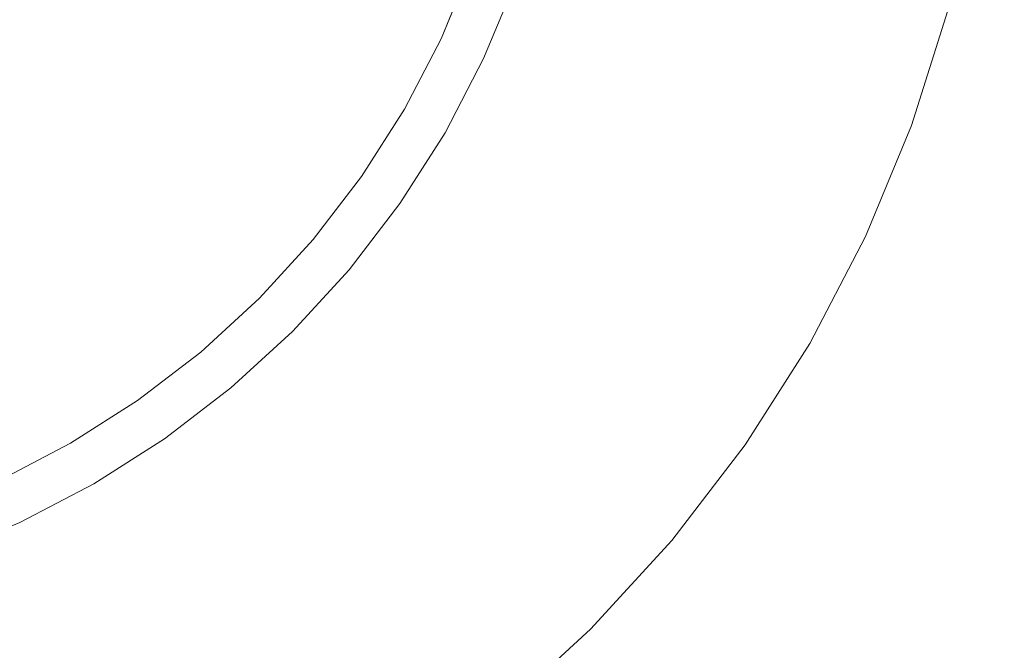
# Model space of a CAD drawing. Header units: millimetres. Extents: x -230 to 230, y -130 to 130.
# Tile 30 of 47: x 111.76 to 122.1, y -115.47 to -108.85. Entities that reach past the tile are written whole.
import ezdxf

# ---------------------------------------------------------------- set-up
doc = ezdxf.new("R2010")
doc.units = ezdxf.units.MM
doc.header["$LTSCALE"] = 25.4
doc.layers.add('Lighting-Moving Light', color=7, linetype='Continuous', lineweight=5, true_color=0x000000)

# ---------------------------------------------------------------- blocks, each defined once
blk = doc.blocks.new('Group-1')
at = {"layer": 'Lighting-Moving Light', "color": 7, "linetype": 'Continuous', "lineweight": 5, "transparency": 33554687}
for points, invisible_edges in [([(-503.576, 1.533, -25), (-503.576, 226.446, -25), (-761.075, 239.033, -25), (-761.075, -11.053, -25)], 14), ([(-770.152, 222.936, -116.924), (-519.672, 235.523, -116.924), (-519.672, -7.543, -116.924), (-757.565, -7.543, -116.924)], 11), ([(-519.672, -7.543, -116.924), (-519.672, 235.523, -116.924), (-507.086, 222.936, -116.924), (-507.086, 5.043, -116.924)], 11), ([(-527.069, 0.305, 0.043), (-526.328, 0.691, 0.043), (-525.623, 1.141, 0.043), (-531.119, 8.99, 0.043)], 12), ([(-525.623, 1.141, 0.043), (-524.96, 1.649, 0.043), (-524.343, 2.214, 0.043), (-531.119, 8.99, 0.043)], 12), ([(-524.343, 2.214, 0.043), (-523.779, 2.83, 0.043), (-523.27, 3.494, 0.043), (-531.119, 8.99, 0.043)], 12), ([(-523.27, 3.494, 0.043), (-522.821, 4.199, 0.043), (-522.435, 4.94, 0.043), (-531.119, 8.99, 0.043)], 12), ([(-522.435, 4.94, 0.043), (-522.115, 5.712, 0.043), (-521.863, 6.51, 0.043), (-531.119, 8.99, 0.043)], 12), ([(-517.113, 5.237, -24.957), (-517.493, 4.03, -24.957), (-517.977, 2.862, -24.957), (-531.119, 8.99, -24.957)], 12), ([(-517.977, 2.862, -24.957), (-518.561, 1.74, -24.957), (-519.241, 0.673, -24.957), (-531.119, 8.99, -24.957)], 12), ([(-519.241, 0.673, -24.957), (-520.011, -0.331, -24.957), (-520.866, -1.263, -24.957), (-531.119, 8.99, -24.957)], 12), ([(-520.866, -1.263, -24.957), (-521.798, -2.118, -24.957), (-522.802, -2.888, -24.957), (-531.119, 8.99, -24.957)], 12), ([(-522.802, -2.888, -24.957), (-523.869, -3.568, -24.957), (-524.991, -4.152, -24.957), (-531.119, 8.99, -24.957)], 12), ([(-524.991, -4.152, -24.957), (-526.159, -4.636, -24.957), (-527.366, -5.016, -24.957), (-531.119, 8.99, -24.957)], 12), ([(-517.493, 4.03, -24.957), (-517.113, 5.237, -24.957), (-521.388, 6.382, -0.368), (-521.652, 5.544, -0.368)], 10), ([(-522.115, 5.712, 0.043), (-522.435, 4.94, 0.043), (-522.395, 4.922, 0.042), (-522.074, 5.698, 0.042)], 14), ([(-522.074, 5.698, 0.042), (-522.395, 4.922, 0.042), (-522.356, 4.904, 0.036), (-522.033, 5.683, 0.036)], 15), ([(-522.033, 5.683, 0.036), (-522.356, 4.904, 0.036), (-522.318, 4.886, 0.027), (-521.993, 5.668, 0.027)], 15), ([(-521.993, 5.668, 0.027), (-522.318, 4.886, 0.027), (-522.28, 4.868, 0.013), (-521.954, 5.654, 0.013)], 15), ([(-521.954, 5.654, 0.013), (-522.28, 4.868, 0.013), (-522.244, 4.851, -0.003), (-521.917, 5.64, -0.003)], 15), ([(-521.917, 5.64, -0.003), (-522.244, 4.851, -0.003), (-522.209, 4.835, -0.023), (-521.88, 5.627, -0.023)], 15), ([(-521.88, 5.627, -0.023), (-522.209, 4.835, -0.023), (-522.175, 4.819, -0.046), (-521.846, 5.615, -0.046)], 15), ([(-521.846, 5.615, -0.046), (-522.175, 4.819, -0.046), (-522.144, 4.805, -0.073), (-521.813, 5.603, -0.073)], 15), ([(-521.813, 5.603, -0.073), (-522.144, 4.805, -0.073), (-522.115, 4.791, -0.102), (-521.783, 5.592, -0.102)], 15), ([(-521.783, 5.592, -0.102), (-522.115, 4.791, -0.102), (-522.088, 4.779, -0.134), (-521.755, 5.582, -0.134)], 15), ([(-521.755, 5.582, -0.134), (-522.088, 4.779, -0.134), (-522.064, 4.767, -0.169), (-521.73, 5.573, -0.169)], 15), ([(-521.73, 5.573, -0.169), (-522.064, 4.767, -0.169), (-522.043, 4.757, -0.205), (-521.708, 5.565, -0.205)], 15), ([(-521.708, 5.565, -0.205), (-522.043, 4.757, -0.205), (-522.024, 4.749, -0.244), (-521.689, 5.558, -0.244)], 15), ([(-521.689, 5.558, -0.244), (-522.024, 4.749, -0.244), (-522.009, 4.742, -0.284), (-521.674, 5.552, -0.284)], 15), ([(-521.674, 5.552, -0.284), (-522.009, 4.742, -0.284), (-521.997, 4.736, -0.326), (-521.661, 5.547, -0.326)], 15), ([(-521.661, 5.547, -0.326), (-521.997, 4.736, -0.326), (-521.989, 4.732, -0.368), (-521.652, 5.544, -0.368)], 11), ([(-517.977, 2.862, -24.957), (-517.493, 4.03, -24.957), (-521.652, 5.544, -0.368), (-521.989, 4.732, -0.368)], 10), ([(-519.672, -7.543, -116.924), (-507.086, 5.043, -116.924), (-507.106, 4.176, -116.924)], 9), ([(-522.435, 4.94, 0.043), (-522.821, 4.199, 0.043), (-522.783, 4.177, 0.042), (-522.395, 4.922, 0.042)], 14), ([(-522.395, 4.922, 0.042), (-522.783, 4.177, 0.042), (-522.746, 4.155, 0.036), (-522.356, 4.904, 0.036)], 15), ([(-522.356, 4.904, 0.036), (-522.746, 4.155, 0.036), (-522.709, 4.134, 0.027), (-522.318, 4.886, 0.027)], 15), ([(-522.318, 4.886, 0.027), (-522.709, 4.134, 0.027), (-522.673, 4.113, 0.013), (-522.28, 4.868, 0.013)], 15), ([(-522.28, 4.868, 0.013), (-522.673, 4.113, 0.013), (-522.638, 4.093, -0.003), (-522.244, 4.851, -0.003)], 15), ([(-522.244, 4.851, -0.003), (-522.638, 4.093, -0.003), (-522.605, 4.074, -0.023), (-522.209, 4.835, -0.023)], 15), ([(-522.209, 4.835, -0.023), (-522.605, 4.074, -0.023), (-522.573, 4.056, -0.046), (-522.175, 4.819, -0.046)], 15), ([(-522.175, 4.819, -0.046), (-522.573, 4.056, -0.046), (-522.543, 4.038, -0.073), (-522.144, 4.805, -0.073)], 15), ([(-522.144, 4.805, -0.073), (-522.543, 4.038, -0.073), (-522.515, 4.022, -0.102), (-522.115, 4.791, -0.102)], 15), ([(-522.115, 4.791, -0.102), (-522.515, 4.022, -0.102), (-522.489, 4.007, -0.134), (-522.088, 4.779, -0.134)], 15), ([(-522.088, 4.779, -0.134), (-522.489, 4.007, -0.134), (-522.466, 3.994, -0.169), (-522.064, 4.767, -0.169)], 15), ([(-522.064, 4.767, -0.169), (-522.466, 3.994, -0.169), (-522.446, 3.982, -0.205), (-522.043, 4.757, -0.205)], 15), ([(-522.043, 4.757, -0.205), (-522.446, 3.982, -0.205), (-522.429, 3.972, -0.244), (-522.024, 4.749, -0.244)], 15), ([(-522.024, 4.749, -0.244), (-522.429, 3.972, -0.244), (-522.414, 3.964, -0.284), (-522.009, 4.742, -0.284)], 15), ([(-522.009, 4.742, -0.284), (-522.414, 3.964, -0.284), (-522.403, 3.957, -0.326), (-521.997, 4.736, -0.326)], 15), ([(-521.997, 4.736, -0.326), (-522.403, 3.957, -0.326), (-522.394, 3.953, -0.368), (-521.989, 4.732, -0.368)], 11), ([(-518.561, 1.74, -24.957), (-517.977, 2.862, -24.957), (-521.989, 4.732, -0.368), (-522.394, 3.953, -0.368)], 10), ([(-522.821, 4.199, 0.043), (-523.27, 3.494, 0.043), (-523.234, 3.469, 0.042), (-522.783, 4.177, 0.042)], 14), ([(-522.783, 4.177, 0.042), (-523.234, 3.469, 0.042), (-523.199, 3.444, 0.036), (-522.746, 4.155, 0.036)], 15), ([(-522.746, 4.155, 0.036), (-523.199, 3.444, 0.036), (-523.164, 3.42, 0.027), (-522.709, 4.134, 0.027)], 15), ([(-518.805, -7.523, -116.924), (-519.672, -7.543, -116.924), (-507.106, 4.176, -116.924)], 10), ([(-518.805, -7.523, -116.924), (-507.106, 4.176, -116.924), (-507.167, 3.33, -116.924)], 9), ([(-522.709, 4.134, 0.027), (-523.164, 3.42, 0.027), (-523.13, 3.396, 0.013), (-522.673, 4.113, 0.013)], 15), ([(-522.673, 4.113, 0.013), (-523.13, 3.396, 0.013), (-523.097, 3.373, -0.003), (-522.638, 4.093, -0.003)], 15), ([(-522.638, 4.093, -0.003), (-523.097, 3.373, -0.003), (-523.065, 3.351, -0.023), (-522.605, 4.074, -0.023)], 15), ([(-522.605, 4.074, -0.023), (-523.065, 3.351, -0.023), (-523.035, 3.33, -0.046), (-522.573, 4.056, -0.046)], 15), ([(-522.573, 4.056, -0.046), (-523.035, 3.33, -0.046), (-523.007, 3.31, -0.073), (-522.543, 4.038, -0.073)], 15), ([(-522.543, 4.038, -0.073), (-523.007, 3.31, -0.073), (-522.981, 3.291, -0.102), (-522.515, 4.022, -0.102)], 15), ([(-522.515, 4.022, -0.102), (-522.981, 3.291, -0.102), (-522.957, 3.274, -0.134), (-522.489, 4.007, -0.134)], 15), ([(-522.489, 4.007, -0.134), (-522.957, 3.274, -0.134), (-522.935, 3.259, -0.169), (-522.466, 3.994, -0.169)], 15), ([(-522.466, 3.994, -0.169), (-522.935, 3.259, -0.169), (-522.916, 3.246, -0.205), (-522.446, 3.982, -0.205)], 15), ([(-522.446, 3.982, -0.205), (-522.916, 3.246, -0.205), (-522.899, 3.234, -0.244), (-522.429, 3.972, -0.244)], 15), ([(-522.429, 3.972, -0.244), (-522.899, 3.234, -0.244), (-522.885, 3.224, -0.284), (-522.414, 3.964, -0.284)], 15), ([(-522.414, 3.964, -0.284), (-522.885, 3.224, -0.284), (-522.874, 3.217, -0.326), (-522.403, 3.957, -0.326)], 15), ([(-522.403, 3.957, -0.326), (-522.874, 3.217, -0.326), (-522.867, 3.211, -0.368), (-522.394, 3.953, -0.368)], 11), ([(-519.241, 0.673, -24.957), (-518.561, 1.74, -24.957), (-522.394, 3.953, -0.368), (-522.867, 3.211, -0.368)], 10), ([(-523.27, 3.494, 0.043), (-523.779, 2.83, 0.043), (-523.745, 2.803, 0.042), (-523.234, 3.469, 0.042)], 14), ([(-523.234, 3.469, 0.042), (-523.745, 2.803, 0.042), (-523.712, 2.775, 0.036), (-523.199, 3.444, 0.036)], 15), ([(-523.199, 3.444, 0.036), (-523.712, 2.775, 0.036), (-523.68, 2.747, 0.027), (-523.164, 3.42, 0.027)], 15), ([(-523.164, 3.42, 0.027), (-523.68, 2.747, 0.027), (-523.648, 2.721, 0.013), (-523.13, 3.396, 0.013)], 15), ([(-523.13, 3.396, 0.013), (-523.648, 2.721, 0.013), (-523.617, 2.695, -0.003), (-523.097, 3.373, -0.003)], 15), ([(-523.097, 3.373, -0.003), (-523.617, 2.695, -0.003), (-523.587, 2.67, -0.023), (-523.065, 3.351, -0.023)], 15), ([(-523.065, 3.351, -0.023), (-523.587, 2.67, -0.023), (-523.559, 2.647, -0.046), (-523.035, 3.33, -0.046)], 15), ([(-523.035, 3.33, -0.046), (-523.559, 2.647, -0.046), (-523.533, 2.624, -0.073), (-523.007, 3.31, -0.073)], 15), ([(-523.007, 3.31, -0.073), (-523.533, 2.624, -0.073), (-523.508, 2.604, -0.102), (-522.981, 3.291, -0.102)], 15), ([(-517.959, -7.462, -116.924), (-518.805, -7.523, -116.924), (-507.167, 3.33, -116.924)], 10), ([(-517.136, -7.36, -116.924), (-517.959, -7.462, -116.924), (-507.167, 3.33, -116.924)], 10), ([(-517.136, -7.36, -116.924), (-507.167, 3.33, -116.924), (-507.269, 2.507, -116.924)], 9), ([(-522.981, 3.291, -0.102), (-523.508, 2.604, -0.102), (-523.486, 2.585, -0.134), (-522.957, 3.274, -0.134)], 15), ([(-522.957, 3.274, -0.134), (-523.486, 2.585, -0.134), (-523.465, 2.568, -0.169), (-522.935, 3.259, -0.169)], 15), ([(-522.935, 3.259, -0.169), (-523.465, 2.568, -0.169), (-523.447, 2.553, -0.205), (-522.916, 3.246, -0.205)], 15), ([(-522.916, 3.246, -0.205), (-523.447, 2.553, -0.205), (-523.432, 2.54, -0.244), (-522.899, 3.234, -0.244)], 15), ([(-522.899, 3.234, -0.244), (-523.432, 2.54, -0.244), (-523.419, 2.529, -0.284), (-522.885, 3.224, -0.284)], 15), ([(-522.885, 3.224, -0.284), (-523.419, 2.529, -0.284), (-523.409, 2.52, -0.326), (-522.874, 3.217, -0.326)], 15), ([(-522.874, 3.217, -0.326), (-523.409, 2.52, -0.326), (-523.402, 2.514, -0.368), (-522.867, 3.211, -0.368)], 11), ([(-520.011, -0.331, -24.957), (-519.241, 0.673, -24.957), (-522.867, 3.211, -0.368), (-523.402, 2.514, -0.368)], 10), ([(-523.779, 2.83, 0.043), (-524.343, 2.214, 0.043), (-524.313, 2.183, 0.042), (-523.745, 2.803, 0.042)], 14), ([(-523.745, 2.803, 0.042), (-524.313, 2.183, 0.042), (-524.282, 2.153, 0.036), (-523.712, 2.775, 0.036)], 15), ([(-523.712, 2.775, 0.036), (-524.282, 2.153, 0.036), (-524.252, 2.123, 0.027), (-523.68, 2.747, 0.027)], 15), ([(-523.68, 2.747, 0.027), (-524.252, 2.123, 0.027), (-524.223, 2.094, 0.013), (-523.648, 2.721, 0.013)], 15), ([(-523.648, 2.721, 0.013), (-524.223, 2.094, 0.013), (-524.194, 2.065, -0.003), (-523.617, 2.695, -0.003)], 15), ([(-523.617, 2.695, -0.003), (-524.194, 2.065, -0.003), (-524.167, 2.038, -0.023), (-523.587, 2.67, -0.023)], 15), ([(-523.587, 2.67, -0.023), (-524.167, 2.038, -0.023), (-524.141, 2.012, -0.046), (-523.559, 2.647, -0.046)], 15), ([(-523.559, 2.647, -0.046), (-524.141, 2.012, -0.046), (-524.117, 1.987, -0.073), (-523.533, 2.624, -0.073)], 15), ([(-523.533, 2.624, -0.073), (-524.117, 1.987, -0.073), (-524.094, 1.965, -0.102), (-523.508, 2.604, -0.102)], 15), ([(-523.508, 2.604, -0.102), (-524.094, 1.965, -0.102), (-524.073, 1.944, -0.134), (-523.486, 2.585, -0.134)], 15), ([(-523.486, 2.585, -0.134), (-524.073, 1.944, -0.134), (-524.054, 1.925, -0.169), (-523.465, 2.568, -0.169)], 15), ([(-523.465, 2.568, -0.169), (-524.054, 1.925, -0.169), (-524.038, 1.908, -0.205), (-523.447, 2.553, -0.205)], 15), ([(-523.447, 2.553, -0.205), (-524.038, 1.908, -0.205), (-524.023, 1.894, -0.244), (-523.432, 2.54, -0.244)], 15), ([(-523.432, 2.54, -0.244), (-524.023, 1.894, -0.244), (-524.011, 1.882, -0.284), (-523.419, 2.529, -0.284)], 15), ([(-523.419, 2.529, -0.284), (-524.011, 1.882, -0.284), (-524.002, 1.873, -0.326), (-523.409, 2.52, -0.326)], 15), ([(-523.409, 2.52, -0.326), (-524.002, 1.873, -0.326), (-523.995, 1.866, -0.368), (-523.402, 2.514, -0.368)], 11), ([(-520.866, -1.263, -24.957), (-520.011, -0.331, -24.957), (-523.402, 2.514, -0.368), (-523.995, 1.866, -0.368)], 10), ([(-517.136, -7.36, -116.924), (-507.269, 2.507, -116.924), (-507.412, 1.709, -116.924)], 9), ([(-524.343, 2.214, 0.043), (-524.96, 1.649, 0.043), (-524.932, 1.616, 0.042), (-524.313, 2.183, 0.042)], 14), ([(-524.313, 2.183, 0.042), (-524.932, 1.616, 0.042), (-524.904, 1.583, 0.036), (-524.282, 2.153, 0.036)], 15), ([(-524.282, 2.153, 0.036), (-524.904, 1.583, 0.036), (-524.877, 1.551, 0.027), (-524.252, 2.123, 0.027)], 15), ([(-524.252, 2.123, 0.027), (-524.877, 1.551, 0.027), (-524.85, 1.519, 0.013), (-524.223, 2.094, 0.013)], 15), ([(-524.223, 2.094, 0.013), (-524.85, 1.519, 0.013), (-524.824, 1.488, -0.003), (-524.194, 2.065, -0.003)], 15), ([(-524.194, 2.065, -0.003), (-524.824, 1.488, -0.003), (-524.799, 1.458, -0.023), (-524.167, 2.038, -0.023)], 15), ([(-524.167, 2.038, -0.023), (-524.799, 1.458, -0.023), (-524.776, 1.43, -0.046), (-524.141, 2.012, -0.046)], 15), ([(-524.141, 2.012, -0.046), (-524.776, 1.43, -0.046), (-524.753, 1.404, -0.073), (-524.117, 1.987, -0.073)], 15), ([(-524.117, 1.987, -0.073), (-524.753, 1.404, -0.073), (-524.733, 1.379, -0.102), (-524.094, 1.965, -0.102)], 15), ([(-524.094, 1.965, -0.102), (-524.733, 1.379, -0.102), (-524.714, 1.357, -0.134), (-524.073, 1.944, -0.134)], 15), ([(-524.073, 1.944, -0.134), (-524.714, 1.357, -0.134), (-524.697, 1.336, -0.169), (-524.054, 1.925, -0.169)], 15), ([(-524.054, 1.925, -0.169), (-524.697, 1.336, -0.169), (-524.682, 1.318, -0.205), (-524.038, 1.908, -0.205)], 15), ([(-524.038, 1.908, -0.205), (-524.682, 1.318, -0.205), (-524.669, 1.303, -0.244), (-524.023, 1.894, -0.244)], 15), ([(-524.023, 1.894, -0.244), (-524.669, 1.303, -0.244), (-524.658, 1.29, -0.284), (-524.011, 1.882, -0.284)], 15), ([(-524.011, 1.882, -0.284), (-524.658, 1.29, -0.284), (-524.649, 1.28, -0.326), (-524.002, 1.873, -0.326)], 15), ([(-524.002, 1.873, -0.326), (-524.649, 1.28, -0.326), (-524.643, 1.272, -0.368), (-523.995, 1.866, -0.368)], 11), ([(-521.798, -2.118, -24.957), (-520.866, -1.263, -24.957), (-523.995, 1.866, -0.368), (-524.643, 1.272, -0.368)], 10), ([(-516.338, -7.217, -116.924), (-517.136, -7.36, -116.924), (-507.412, 1.709, -116.924)], 10), ([(-524.96, 1.649, 0.043), (-525.623, 1.141, 0.043), (-525.598, 1.105, 0.042), (-524.932, 1.616, 0.042)], 14), ([(-524.932, 1.616, 0.042), (-525.598, 1.105, 0.042), (-525.573, 1.07, 0.036), (-524.904, 1.583, 0.036)], 15), ([(-524.904, 1.583, 0.036), (-525.573, 1.07, 0.036), (-525.549, 1.035, 0.027), (-524.877, 1.551, 0.027)], 15), ([(-503.576, 1.533, -25), (-761.075, -11.053, -25), (-516.162, -11.053, -25)], 9), ([(-524.877, 1.551, 0.027), (-525.549, 1.035, 0.027), (-525.525, 1.001, 0.013), (-524.85, 1.519, 0.013)], 15), ([(-524.85, 1.519, 0.013), (-525.525, 1.001, 0.013), (-525.502, 0.968, -0.003), (-524.824, 1.488, -0.003)], 15), ([(-524.824, 1.488, -0.003), (-525.502, 0.968, -0.003), (-525.48, 0.936, -0.023), (-524.799, 1.458, -0.023)], 15), ([(-524.799, 1.458, -0.023), (-525.48, 0.936, -0.023), (-525.459, 0.906, -0.046), (-524.776, 1.43, -0.046)], 15), ([(-524.776, 1.43, -0.046), (-525.459, 0.906, -0.046), (-525.439, 0.878, -0.073), (-524.753, 1.404, -0.073)], 15), ([(-524.753, 1.404, -0.073), (-525.439, 0.878, -0.073), (-525.42, 0.852, -0.102), (-524.733, 1.379, -0.102)], 15), ([(-524.733, 1.379, -0.102), (-525.42, 0.852, -0.102), (-525.403, 0.827, -0.134), (-524.714, 1.357, -0.134)], 15), ([(-524.714, 1.357, -0.134), (-525.403, 0.827, -0.134), (-525.388, 0.806, -0.169), (-524.697, 1.336, -0.169)], 15), ([(-524.697, 1.336, -0.169), (-525.388, 0.806, -0.169), (-525.375, 0.786, -0.205), (-524.682, 1.318, -0.205)], 15), ([(-524.682, 1.318, -0.205), (-525.375, 0.786, -0.205), (-525.363, 0.77, -0.244), (-524.669, 1.303, -0.244)], 15), ([(-524.669, 1.303, -0.244), (-525.363, 0.77, -0.244), (-525.354, 0.756, -0.284), (-524.658, 1.29, -0.284)], 15), ([(-524.658, 1.29, -0.284), (-525.354, 0.756, -0.284), (-525.346, 0.745, -0.326), (-524.649, 1.28, -0.326)], 15), ([(-524.649, 1.28, -0.326), (-525.346, 0.745, -0.326), (-525.341, 0.737, -0.368), (-524.643, 1.272, -0.368)], 11), ([(-522.802, -2.888, -24.957), (-521.798, -2.118, -24.957), (-524.643, 1.272, -0.368), (-525.341, 0.737, -0.368)], 10), ([(-525.623, 1.141, 0.043), (-526.328, 0.691, 0.043), (-526.306, 0.654, 0.042), (-525.598, 1.105, 0.042)], 14), ([(-525.598, 1.105, 0.042), (-526.306, 0.654, 0.042), (-526.284, 0.616, 0.036), (-525.573, 1.07, 0.036)], 15), ([(-525.573, 1.07, 0.036), (-526.284, 0.616, 0.036), (-526.263, 0.58, 0.027), (-525.549, 1.035, 0.027)], 15), ([(-525.549, 1.035, 0.027), (-526.263, 0.58, 0.027), (-526.242, 0.544, 0.013), (-525.525, 1.001, 0.013)], 15), ([(-525.525, 1.001, 0.013), (-526.242, 0.544, 0.013), (-526.222, 0.509, -0.003), (-525.502, 0.968, -0.003)], 15), ([(-525.502, 0.968, -0.003), (-526.222, 0.509, -0.003), (-526.203, 0.475, -0.023), (-525.48, 0.936, -0.023)], 15), ([(-525.48, 0.936, -0.023), (-526.203, 0.475, -0.023), (-526.185, 0.444, -0.046), (-525.459, 0.906, -0.046)], 15), ([(-525.459, 0.906, -0.046), (-526.185, 0.444, -0.046), (-526.167, 0.414, -0.073), (-525.439, 0.878, -0.073)], 15), ([(-525.439, 0.878, -0.073), (-526.167, 0.414, -0.073), (-526.151, 0.386, -0.102), (-525.42, 0.852, -0.102)], 15), ([(-525.42, 0.852, -0.102), (-526.151, 0.386, -0.102), (-526.137, 0.36, -0.134), (-525.403, 0.827, -0.134)], 15), ([(-525.403, 0.827, -0.134), (-526.137, 0.36, -0.134), (-526.123, 0.337, -0.169), (-525.388, 0.806, -0.169)], 15), ([(-525.388, 0.806, -0.169), (-526.123, 0.337, -0.169), (-526.112, 0.317, -0.205), (-525.375, 0.786, -0.205)], 15), ([(-525.375, 0.786, -0.205), (-526.112, 0.317, -0.205), (-526.102, 0.299, -0.244), (-525.363, 0.77, -0.244)], 15), ([(-525.363, 0.77, -0.244), (-526.102, 0.299, -0.244), (-526.093, 0.285, -0.284), (-525.354, 0.756, -0.284)], 15), ([(-525.354, 0.756, -0.284), (-526.093, 0.285, -0.284), (-526.087, 0.274, -0.326), (-525.346, 0.745, -0.326)], 15), ([(-525.346, 0.745, -0.326), (-526.087, 0.274, -0.326), (-526.082, 0.265, -0.368), (-525.341, 0.737, -0.368)], 11), ([(-523.869, -3.568, -24.957), (-522.802, -2.888, -24.957), (-525.341, 0.737, -0.368), (-526.082, 0.265, -0.368)], 10), ([(-526.328, 0.691, 0.043), (-527.069, 0.305, 0.043), (-527.051, 0.266, 0.042), (-526.306, 0.654, 0.042)], 14), ([(-526.306, 0.654, 0.042), (-527.051, 0.266, 0.042), (-527.033, 0.227, 0.036), (-526.284, 0.616, 0.036)], 15), ([(-526.284, 0.616, 0.036), (-527.033, 0.227, 0.036), (-527.015, 0.188, 0.027), (-526.263, 0.58, 0.027)], 15), ([(-526.263, 0.58, 0.027), (-527.015, 0.188, 0.027), (-526.997, 0.151, 0.013), (-526.242, 0.544, 0.013)], 15), ([(-526.242, 0.544, 0.013), (-526.997, 0.151, 0.013), (-526.98, 0.114, -0.003), (-526.222, 0.509, -0.003)], 15), ([(-526.222, 0.509, -0.003), (-526.98, 0.114, -0.003), (-526.964, 0.079, -0.023), (-526.203, 0.475, -0.023)], 15), ([(-526.203, 0.475, -0.023), (-526.964, 0.079, -0.023), (-526.948, 0.046, -0.046), (-526.185, 0.444, -0.046)], 15), ([(-526.185, 0.444, -0.046), (-526.948, 0.046, -0.046), (-526.934, 0.015, -0.073), (-526.167, 0.414, -0.073)], 15), ([(-526.167, 0.414, -0.073), (-526.934, 0.015, -0.073), (-526.92, -0.014, -0.102), (-526.151, 0.386, -0.102)], 15), ([(-526.151, 0.386, -0.102), (-526.92, -0.014, -0.102), (-526.908, -0.041, -0.134), (-526.137, 0.36, -0.134)], 15), ([(-526.137, 0.36, -0.134), (-526.908, -0.041, -0.134), (-526.896, -0.065, -0.169), (-526.123, 0.337, -0.169)], 15), ([(-526.123, 0.337, -0.169), (-526.896, -0.065, -0.169), (-526.887, -0.086, -0.205), (-526.112, 0.317, -0.205)], 15), ([(-526.112, 0.317, -0.205), (-526.887, -0.086, -0.205), (-526.878, -0.105, -0.244), (-526.102, 0.299, -0.244)], 15), ([(-526.102, 0.299, -0.244), (-526.878, -0.105, -0.244), (-526.871, -0.12, -0.284), (-526.093, 0.285, -0.284)], 15), ([(-526.093, 0.285, -0.284), (-526.871, -0.12, -0.284), (-526.865, -0.132, -0.326), (-526.087, 0.274, -0.326)], 15), ([(-526.087, 0.274, -0.326), (-526.865, -0.132, -0.326), (-526.861, -0.141, -0.368), (-526.082, 0.265, -0.368)], 11), ([(-524.991, -4.152, -24.957), (-523.869, -3.568, -24.957), (-526.082, 0.265, -0.368), (-526.861, -0.141, -0.368)], 10), ([(-526.159, -4.636, -24.957), (-524.991, -4.152, -24.957), (-526.861, -0.141, -0.368), (-527.673, -0.477, -0.368)], 10), ([(-527.366, -5.016, -24.957), (-526.159, -4.636, -24.957), (-527.673, -0.477, -0.368), (-528.511, -0.741, -0.368)], 10)]:
    blk.add_3dface(points, dxfattribs=dict(at, invisible_edges=invisible_edges))
at = {"layer": 'Lighting-Moving Light', "color": 0, "flags": 1}
for tag in ['Yoke', '3D_Symbol_Name', 'Weight', 'Weight', 'Wattage', 'Candlepower', 'Body', 'Model_Name', 'Beam_Angle', 'Field_Angle', 'Remarks', 'Beam_Angle_2', 'Field_Angle_2', 'Num_Channels', 'Frame_Size', 'Device_Type', 'FixtureID', 'Frame_Size', 'Base', 'Lens', 'Inst_Type', 'Lamp']:
    blk.add_attdef(tag, (-554.515, 111.223), '', height=0.18, dxfattribs=at)

msp = doc.modelspace()

# ---------------------------------------------------------------- block references
at = {"layer": 'Lighting-Moving Light', "color": 7, "transparency": 33554687}
msp.add_blockref('Group-1', (638.619, -113.99), dxfattribs=at)

doc.saveas('drawing.dxf')
